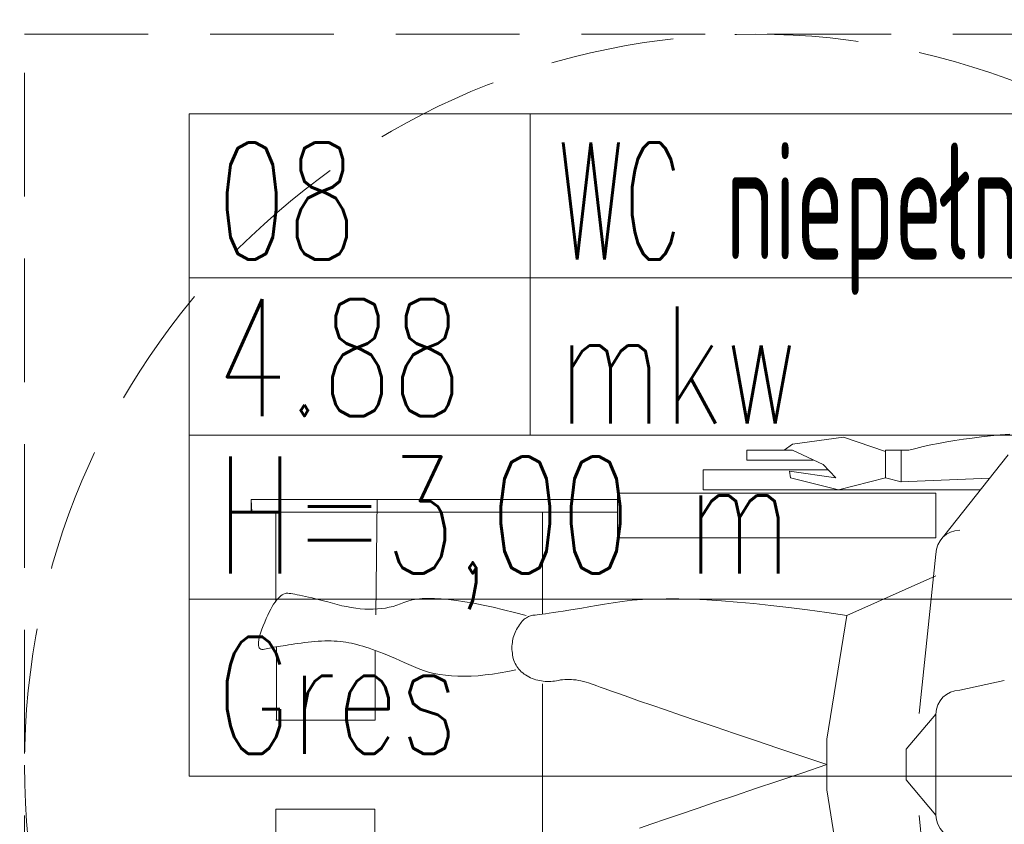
# Model space of a CAD drawing. Header units: millimetres. Extents: x -6792 to 22441, y -13430 to 4653.
# Tile 11 of 256: x -5703 to -5602, y -8085 to -8002. Entities that reach past the tile are written whole.
import ezdxf
from ezdxf import colors
from ezdxf.entities.mleader import LeaderData, LeaderLine
from ezdxf.math import Vec2, Vec3

# ---------------------------------------------------------------- set-up
doc = ezdxf.new("R2010")
doc.units = ezdxf.units.MM
doc.linetypes.add('DASHED', pattern=[19.05, 12.7, -6.35])
doc.layers.add('_A_OPIS', color=253, linetype='Continuous', lineweight=9)
doc.layers.add('_A_OPIS POMIESZCZEŃ', color=252, linetype='Continuous', lineweight=13)
doc.layers.add('Wyposazenie Wew - ludzie 2d', color=7, linetype='Continuous')
doc.styles.add('JACEK_07', font='SIMPLEX.SHX', dxfattribs={"width": 0.7})
doc.styles.get("Standard").update_dxf_attribs({"font": 'arial.ttf'})

# ---------------------------------------------------------------- blocks, each defined once
blk = doc.blocks.new('_Dot')
at = {"color": 0, "linetype": 'ByBlock', "lineweight": -2}
blk.add_line((-0.5, 0), (-1, 0), dxfattribs=at)
at = {"color": 0, "linetype": 'ByBlock', "const_width": 0.5}
blk.add_lwpolyline([(-0.25, 0, 1), (0.25, 0, 1)], format="xyb", close=True, dxfattribs=at)
blk = doc.blocks.new('LABELKA')
for p, q in [((0, 67.94), (116.19, 67.94)), ((0, 51.12), (116.19, 51.12)), ((0, 34.97), (116.19, 34.97)), ((0, 18.15), (116.19, 18.15))]:
    blk.add_line(p, q)
for points in [[(116.19, 0), (0, 0), (0, 67.94)], [(0, 67.94), (35, 67.94), (35, 34.97)]]:
    blk.add_lwpolyline(points)
at = {"style": 'JACEK_07', "width": 0.7}
for tag, p in [('NR', (2.81, 52.98)), ('NAZWA', (37.81, 52.98)), ('POWIERZCHNIA', (2.81, 36.93)), ('JEDNOSTKA', (37.81, 36.17)), ('WYSOKOŚĆ', (2.81, 20.78)), ('POSADZKA', (2.81, 2.29))]:
    blk.add_attdef(tag, p, '', height=12, dxfattribs=at)
blk = doc.blocks.new('Z$W@#0FA31E09')
at = {"layer": 'Wyposazenie Wew - ludzie 2d', "color": 8, "linetype": 'Continuous', "lineweight": 0, "true_color": 0x707070}
for p, q in [((47.75, 126.75), (47.75, 89.15)), ((49.02, 126.68), (47.75, 126.75)), ((49.02, 126.75), (47.75, 126.75)), ((47.75, 113.82), (47.75, 126.75)), ((49.02, 89.15), (49.02, 126.68)), ((59.96, 125.2), (60.33, 125.36)), ((60.33, 125.36), (60.7, 125.51)), ((60.7, 125.51), (61.04, 125.64)), ((61.04, 125.64), (61.36, 125.75)), ((61.36, 125.75), (61.64, 125.84)), ((61.64, 125.84), (61.91, 125.91)), ((61.91, 125.91), (62.15, 125.96)), ((62.15, 125.96), (62.36, 125.99)), ((62.36, 125.99), (62.54, 126)), ((62.54, 126), (62.7, 125.99)), ((62.7, 125.99), (62.84, 125.96)), ((62.84, 125.96), (62.94, 125.91)), ((62.94, 125.91), (63.03, 125.85)), ((63.03, 125.85), (63.08, 125.76)), ((63.09, 125.38), (63.06, 125.22)), ((63.08, 125.76), (63.11, 125.65)), ((63.11, 125.53), (63.09, 125.38)), ((63.11, 125.65), (63.11, 125.53)), ((58.07, 124.14), (58.26, 124.29)), ((58.26, 124.29), (58.49, 124.44)), ((58.49, 124.44), (58.73, 124.59)), ((58.73, 124.59), (59, 124.74)), ((59, 124.74), (59.3, 124.89)), ((59.3, 124.89), (59.62, 125.05)), ((59.62, 125.05), (59.96, 125.2)), ((62.9, 124.44), (62.86, 124.22)), ((62.94, 124.66), (62.9, 124.44)), ((62.98, 124.86), (62.94, 124.66)), ((63.02, 125.05), (62.98, 124.86)), ((63.06, 125.22), (63.02, 125.05)), ((49.02, 124.23), (58.19, 124.23)), ((57.36, 123.14), (57.39, 123.27)), ((57.39, 123.27), (57.44, 123.42)), ((57.44, 123.42), (57.52, 123.56)), ((57.52, 123.56), (57.62, 123.7)), ((57.62, 123.7), (57.74, 123.85)), ((57.74, 123.85), (57.89, 123.99)), ((57.89, 123.99), (58.07, 124.14)), ((62.74, 123.46), (62.7, 123.19)), ((62.78, 123.73), (62.74, 123.46)), ((62.82, 123.98), (62.78, 123.73)), ((62.81, 124.14), (70.36, 124.14)), ((62.86, 124.22), (62.82, 123.98)), ((70.36, 114.03), (70.36, 124.23)), ((79.5, 124.23), (86.82, 124.23)), ((79.5, 114.07), (79.5, 124.23)), ((79.5, 114.07), (79.5, 124.23)), ((57.36, 123), (57.36, 123.14)), ((57.37, 122.85), (57.36, 123)), ((57.39, 122.68), (57.37, 122.85)), ((57.42, 122.48), (57.39, 122.68)), ((57.45, 122.27), (57.42, 122.48)), ((57.5, 122.03), (57.45, 122.27)), ((62.56, 122.28), (62.51, 121.95)), ((62.61, 122.6), (62.56, 122.28)), ((62.65, 122.9), (62.61, 122.6)), ((62.7, 123.19), (62.65, 122.9)), ((57.55, 121.77), (57.5, 122.03)), ((57.61, 121.48), (57.55, 121.77)), ((57.68, 121.18), (57.61, 121.48)), ((62.42, 121.26), (62.37, 120.9)), ((62.47, 121.61), (62.42, 121.26)), ((62.51, 121.95), (62.47, 121.61)), ((57.75, 120.85), (57.68, 121.18)), ((57.84, 120.5), (57.75, 120.85)), ((57.93, 120.13), (57.84, 120.5)), ((62.33, 120.55), (62.3, 120.2)), ((62.37, 120.9), (62.33, 120.55)), ((58.03, 119.73), (57.93, 120.13)), ((58.13, 119.31), (58.03, 119.73)), ((58.25, 118.87), (58.13, 119.31)), ((62.26, 119.52), (62.25, 119.19)), ((62.28, 119.86), (62.26, 119.52)), ((62.3, 120.2), (62.28, 119.86)), ((49.02, 102.44), (49.02, 118.6)), ((58.37, 118.41), (58.25, 118.87)), ((58.5, 117.93), (58.37, 118.41)), ((62.25, 119.19), (62.25, 118.87)), ((62.25, 118.87), (62.25, 118.55)), ((62.25, 118.55), (62.27, 118.23)), ((62.27, 118.23), (62.28, 117.92)), ((58.63, 117.43), (58.5, 117.93)), ((58.73, 116.95), (58.63, 117.43)), ((62.28, 117.92), (62.31, 117.62)), ((62.31, 117.62), (62.34, 117.32)), ((62.34, 117.32), (62.38, 117.02)), ((58.82, 116.47), (58.73, 116.95)), ((58.89, 116.01), (58.82, 116.47)), ((62.38, 117.02), (62.43, 116.74)), ((62.43, 116.74), (62.49, 116.45)), ((62.49, 116.45), (62.55, 116.18)), ((62.55, 116.18), (62.62, 115.9)), ((58.94, 115.55), (58.89, 116.01)), ((58.98, 115.1), (58.94, 115.55)), ((62.62, 115.9), (62.7, 115.6)), ((62.7, 115.6), (62.79, 115.29)), ((62.79, 115.29), (62.89, 114.97)), ((47.75, 102.44), (47.75, 114.49)), ((58.97, 113.8), (58.99, 114.23)), ((58.99, 114.66), (58.98, 115.1)), ((58.99, 114.23), (58.99, 114.66)), ((62.89, 114.97), (63, 114.64)), ((63, 114.64), (63.12, 114.29)), ((63.12, 114.29), (63.25, 113.93)), ((59.58, 113.95), (47.75, 113.82)), ((58.87, 112.98), (58.93, 113.38)), ((58.93, 113.38), (58.97, 113.8)), ((63.22, 114.03), (70.36, 114.03)), ((63.25, 113.93), (63.39, 113.56)), ((63.39, 113.56), (63.54, 113.17)), ((63.54, 113.17), (63.7, 112.77)), ((79.5, 114.07), (86.68, 114.07)), ((58.58, 111.8), (58.7, 112.19)), ((58.7, 112.19), (58.79, 112.58)), ((58.79, 112.58), (58.87, 112.98)), ((63.7, 112.77), (63.87, 112.36)), ((63.87, 112.36), (64.05, 111.93)), ((58.3, 111.07), (58.45, 111.43)), ((58.45, 111.43), (58.58, 111.8)), ((64.05, 111.93), (64.25, 111.49)), ((64.25, 111.49), (64.45, 111.04)), ((57.96, 109.74), (58.04, 110.24)), ((58.04, 110.24), (58.15, 110.68)), ((58.15, 110.68), (58.3, 111.07)), ((64.45, 111.04), (64.66, 110.58)), ((64.66, 110.58), (64.88, 110.1)), ((57.88, 108.6), (57.9, 109.2)), ((57.9, 109.2), (57.96, 109.74)), ((64.88, 110.1), (65.09, 109.6)), ((65.09, 109.6), (65.28, 109.08)), ((57.89, 107.95), (57.88, 108.6)), ((65.28, 109.08), (65.44, 108.55)), ((65.44, 108.55), (65.58, 107.99)), ((57.92, 107.25), (57.89, 107.95)), ((57.99, 106.49), (57.92, 107.25)), ((65.58, 107.99), (65.69, 107.4)), ((65.69, 107.4), (65.77, 106.8)), ((58.09, 105.68), (57.99, 106.49)), ((65.77, 106.8), (65.83, 106.18)), ((65.83, 106.18), (65.87, 105.53)), ((58.22, 104.82), (58.09, 105.68)), ((65.87, 105.53), (65.87, 104.87)), ((58.38, 103.91), (58.22, 104.82)), ((65.86, 104.18), (65.81, 103.47)), ((65.87, 104.87), (65.86, 104.18)), ((58.57, 102.94), (58.38, 103.91)), ((65.81, 103.47), (65.74, 102.74)), ((58.79, 101.92), (58.57, 102.94)), ((65.74, 102.74), (65.65, 101.99)), ((59.04, 100.85), (58.79, 101.92)), ((65.53, 101.21), (65.38, 100.42)), ((65.65, 101.99), (65.53, 101.21)), ((59.32, 99.72), (59.04, 100.85)), ((65.38, 100.42), (65.21, 99.6)), ((59.63, 98.54), (59.32, 99.72)), ((60.23, 98.93), (60.34, 99.03)), ((60.34, 99.03), (60.47, 99.13)), ((60.47, 99.13), (60.6, 99.23)), ((60.6, 99.23), (60.75, 99.32)), ((60.75, 99.32), (60.9, 99.42)), ((60.9, 99.42), (61.06, 99.51)), ((61.06, 99.51), (61.22, 99.59)), ((61.22, 99.59), (61.39, 99.67)), ((61.39, 99.67), (61.55, 99.74)), ((61.55, 99.74), (61.72, 99.8)), ((61.72, 99.8), (61.89, 99.85)), ((61.89, 99.85), (62.06, 99.89)), ((62.06, 99.89), (62.24, 99.93)), ((62.24, 99.93), (62.41, 99.95)), ((62.41, 99.95), (62.59, 99.97)), ((62.59, 99.97), (62.77, 99.99)), ((62.77, 99.99), (62.95, 99.99)), ((62.95, 99.99), (63.13, 99.99)), ((63.13, 99.99), (63.32, 99.97)), ((63.32, 99.97), (63.51, 99.95)), ((63.51, 99.95), (63.7, 99.93)), ((63.7, 99.93), (63.88, 99.89)), ((63.88, 99.89), (64.06, 99.85)), ((64.06, 99.85), (64.24, 99.79)), ((64.24, 99.79), (64.41, 99.73)), ((64.41, 99.73), (64.57, 99.65)), ((64.57, 99.65), (64.72, 99.57)), ((64.72, 99.57), (64.87, 99.48)), ((64.87, 99.48), (65.02, 99.38)), ((65.02, 99.38), (65.15, 99.27)), ((65.15, 99.27), (65.28, 99.15)), ((65.28, 99.15), (65.41, 99.03)), ((65.41, 99.03), (65.53, 98.89)), ((59.63, 97.97), (59.66, 98.08)), ((59.66, 98.08), (59.69, 98.19)), ((59.69, 98.19), (59.74, 98.3)), ((59.74, 98.3), (59.8, 98.41)), ((59.8, 98.41), (59.87, 98.51)), ((59.87, 98.51), (59.94, 98.62)), ((59.94, 98.62), (60.03, 98.72)), ((60.03, 98.72), (60.12, 98.83)), ((60.12, 98.83), (60.23, 98.93)), ((65.53, 98.89), (65.64, 98.75)), ((65.64, 98.75), (65.74, 98.59)), ((65.74, 98.59), (65.84, 98.43)), ((65.84, 98.43), (65.93, 98.26)), ((65.93, 98.26), (66.02, 98.08)), ((66.02, 98.08), (66.09, 97.9)), ((59.51, 96.9), (59.55, 97.18)), ((59.55, 97.18), (59.58, 97.42)), ((59.58, 97.42), (59.59, 97.61)), ((59.59, 97.61), (59.6, 97.75)), ((59.6, 97.75), (59.61, 97.86)), ((59.61, 97.86), (59.63, 97.97)), ((66.09, 97.9), (66.16, 97.72)), ((66.16, 97.72), (66.22, 97.53)), ((66.22, 97.53), (66.27, 97.35)), ((66.27, 97.35), (66.32, 97.16)), ((66.32, 97.16), (66.35, 96.97)), ((49.02, 96.84), (59.5, 96.84)), ((59.34, 95.74), (59.41, 96.18)), ((59.41, 96.18), (59.47, 96.56)), ((59.47, 96.56), (59.51, 96.9)), ((66.35, 96.97), (66.38, 96.78)), ((66.38, 96.78), (66.4, 96.59)), ((66.4, 96.01), (66.38, 95.81)), ((66.4, 96.59), (66.41, 96.4)), ((66.41, 96.21), (66.4, 96.01)), ((66.41, 96.4), (66.41, 96.21)), ((83.22, 96.84), (66.64, 96.84)), ((59.19, 94.73), (59.27, 95.26)), ((59.27, 95.26), (59.34, 95.74)), ((66.25, 95), (66.22, 94.79)), ((66.29, 95.21), (66.25, 95)), ((66.33, 95.41), (66.29, 95.21)), ((66.36, 95.61), (66.33, 95.41)), ((66.38, 95.81), (66.36, 95.61)), ((58.99, 93.51), (59.09, 94.15)), ((59.09, 94.15), (59.19, 94.73)), ((66.2, 94.57), (66.19, 94.35)), ((66.19, 94.35), (66.19, 94.12)), ((66.19, 94.12), (66.2, 93.89)), ((66.22, 94.79), (66.2, 94.57)), ((58.88, 92.83), (58.99, 93.51)), ((66.2, 93.89), (66.22, 93.66)), ((66.22, 93.66), (66.25, 93.41)), ((66.25, 93.41), (66.29, 93.17)), ((66.29, 93.17), (66.34, 92.91)), ((58.62, 91.33), (58.75, 92.1)), ((58.75, 92.1), (58.88, 92.83)), ((66.34, 92.91), (66.4, 92.66)), ((66.4, 92.66), (66.47, 92.39)), ((66.47, 92.39), (66.55, 92.12)), ((66.55, 92.12), (66.64, 91.85)), ((58.48, 90.5), (58.62, 91.33)), ((66.64, 91.85), (66.74, 91.57)), ((66.74, 91.57), (66.85, 91.29)), ((66.85, 91.29), (66.98, 90.93)), ((66.98, 90.93), (67.17, 90.42)), ((58.33, 89.62), (58.48, 90.5)), ((67.17, 90.42), (67.41, 89.76)), ((47.09, 89.15), (51.66, 89.15)), ((47.09, 56.49), (47.09, 89.15)), ((47.75, 89.15), (49.02, 89.15)), ((51.66, 56.49), (51.66, 89.15)), ((58.19, 88.68), (58.33, 89.62)), ((67.41, 89.76), (67.69, 88.96)), ((67.69, 88.96), (68.03, 88)), ((58.08, 87.67), (58.19, 88.68)), ((68.03, 88), (68.41, 86.9)), ((58, 86.58), (58.08, 87.67)), ((68.41, 86.9), (68.84, 85.64)), ((81.45, 86.9), (81.02, 85.64)), ((57.95, 85.41), (58, 86.58)), ((57.93, 84.18), (57.95, 85.41)), ((68.84, 85.64), (69.32, 84.24)), ((81.02, 85.64), (80.54, 84.24)), ((57.93, 82.86), (57.93, 84.18)), ((69.32, 84.24), (69.85, 82.69)), ((80.54, 84.24), (80.01, 82.69)), ((57.97, 81.48), (57.93, 82.86)), ((69.85, 82.69), (70.43, 80.99)), ((80.01, 82.69), (79.43, 80.99)), ((58.04, 80.01), (57.97, 81.48)), ((70.43, 80.99), (71.06, 79.14)), ((79.43, 80.99), (78.8, 79.14)), ((44.7, 80.37), (46.74, 80.37)), ((44.7, 80.37), (46.74, 80.37)), ((44.7, 80.37), (44.7, 67.54)), ((46.74, 51.9), (46.74, 80.37)), ((58.13, 78.48), (58.04, 80.01)), ((71.06, 79.14), (71.74, 77.15)), ((78.8, 79.14), (78.13, 77.15)), ((58.26, 76.87), (58.13, 78.48)), ((58.41, 75.18), (58.26, 76.87)), ((71.74, 77.15), (72.46, 75)), ((78.13, 77.15), (77.4, 75)), ((43.69, 75.9), (42.67, 75.9)), ((42.67, 71.21), (42.67, 75.9)), ((43.69, 75.9), (43.69, 69.07)), ((58.6, 73.42), (58.41, 75.18)), ((72.46, 75), (73.24, 72.71)), ((77.4, 75), (76.63, 72.71)), ((58.81, 71.59), (58.6, 73.42)), ((42.06, 71.21), (42.67, 72.05)), ((73.24, 72.71), (74.06, 70.26)), ((76.63, 72.71), (75.8, 70.26)), ((41.34, 65.96), (42.06, 71.21)), ((44.16, 68.06), (42.67, 71.21)), ((45.5, 71.42), (44.83, 71.52)), ((44.83, 71.52), (45.5, 66.77)), ((46.74, 66.5), (45.5, 71.42)), ((59.06, 69.68), (58.81, 71.59)), ((74.06, 70.26), (74.93, 67.67)), ((75.8, 70.26), (74.93, 67.67)), ((59.33, 67.69), (59.06, 69.68)), ((45.5, 66.77), (44.16, 68.06)), ((59.63, 65.64), (59.33, 67.69)), ((59.63, 65.64), (72.33, 67.67)), ((77.53, 67.67), (72.33, 67.67)), ((90.23, 65.64), (77.53, 67.67)), ((42.82, 61.67), (41.34, 65.96)), ((45.5, 61.67), (46.74, 66.5)), ((55.57, 56.49), (59.63, 65.64)), ((55.57, 56.49), (59.63, 65.64)), ((42.67, 61.67), (45.5, 61.67)), ((42.67, 60.06), (42.67, 61.67)), ((45.5, 61.67), (45.92, 60.06)), ((42.67, 59.28), (42.67, 60.06)), ((42.67, 60.06), (45.92, 60.06)), ((45.54, 50.95), (45.92, 60.09)), ((42.49, 58.55), (42.67, 59.28)), ((69.75, 56.49), (73.35, 59.54)), ((73.35, 59.54), (74.93, 59.54)), ((73.35, 59.54), (74.93, 59.54)), ((76.51, 59.54), (74.93, 59.54)), ((76.51, 59.54), (74.93, 59.54)), ((80.11, 56.49), (76.51, 59.54)), ((42.14, 57.02), (42.31, 57.8)), ((42.31, 57.8), (42.49, 58.55)), ((53.33, 56.49), (69.7, 58.22)), ((96.53, 56.49), (80.17, 58.22)), ((41.98, 56.22), (42.14, 57.02)), ((41.83, 55.39), (41.98, 56.22)), ((43.17, 49.07), (51.54, 55.71)), ((47.09, 56.49), (50.64, 56.49)), ((47.09, 56.49), (50.64, 56.49)), ((47.09, 56.49), (51.66, 56.49)), ((47.09, 56.49), (51.66, 56.49)), ((48.87, 56.49), (51.66, 56.49)), ((80.11, 56.49), (69.75, 56.49)), ((41.69, 54.54), (41.83, 55.39)), ((41.43, 52.76), (41.56, 53.66)), ((41.56, 53.66), (41.69, 54.54)), ((66.29, 49.48), (67.31, 54.05)), ((41.32, 51.83), (41.43, 52.76)), ((41.21, 50.88), (41.32, 51.83)), ((41.12, 49.91), (41.21, 50.88)), ((41.03, 48.91), (41.12, 49.91))]:
    blk.add_line(p, q, dxfattribs=at)
at = {"layer": 'Wyposazenie Wew - ludzie 2d', "color": 8, "linetype": 'DASHED', "lineweight": 0, "true_color": 0x707070}
blk.add_lwpolyline([(150, 0), (150, 150), (0, 150), (0, 0)], close=True, dxfattribs=at)
blk.add_circle((75, 75), 75, dxfattribs=at)
at = {"layer": 'Wyposazenie Wew - ludzie 2d', "color": 8, "linetype": 'Continuous', "lineweight": 0, "true_color": 0x707070}
for centre, start, end in [((53.33, 54.05), 90, 180), ((53.33, 54.05), 90, 180), ((69.75, 54.05), 90, 180), ((80.11, 54.05), 0, 90)]:
    blk.add_arc(centre, 2.44, start, end, dxfattribs=at)

msp = doc.modelspace()

# ---------------------------------------------------------------- block references
at = {"xscale": -1, "rotation": 90}
msp.add_blockref('Z$W@#0FA31E09', (-5552.32, -8003.953), dxfattribs=at)
at = {"layer": '_A_OPIS POMIESZCZEŃ'}
ref = msp.add_blockref('LABELKA', (-5685.425, -8080.06), dxfattribs=at)
ref.add_attrib('POWIERZCHNIA', '4.88', (-5682.61, -8043.131), dxfattribs={"layer": '0', "height": 12, "style": 'JACEK_07', "width": 0.7})
ref.add_attrib('JEDNOSTKA', 'mkw', (-5647.61, -8043.893), dxfattribs={"layer": '0', "height": 12, "style": 'JACEK_07', "width": 0.7})
ref.add_attrib('POSADZKA', 'Gres', (-5682.61, -8077.766), dxfattribs={"layer": '0', "height": 12, "style": 'JACEK_07', "width": 0.7})
ref.add_attrib('NR', '08', (-5682.61, -8027.075), dxfattribs={"layer": '0', "height": 12, "style": 'JACEK_07', "width": 0.7})
ref.add_attrib('NAZWA', 'WC niepełnospr.', (-5647.61, -8027.075), dxfattribs={"layer": '0', "height": 12, "style": 'JACEK_07', "width": 0.55})
ref.add_attrib('WYSOKOŚĆ', 'H=3,00 m', (-5682.61, -8059.281), dxfattribs={"layer": '0', "height": 12, "style": 'JACEK_07', "width": 0.7})

# ---------------------------------------------------------------- leaders
at = {"layer": '_A_OPIS', "linetype": 'ByBlock'}
ml = msp.add_multileader_mtext('Standard', dxfattribs=at)
ml.set_content('COKOLIKI PRZYŚCIENNE O WYS. OK. 7-8 CM\\PZ PŁYTEK FORMATU 60X120CM CIĘTYCH\\PWZDŁUŻ NA 7-8 NP. OPTIMUM GRAND\\PCOLOURS GRAPHITE MAT FUGA 2 MM\\PO KOLORZE ZBLIŻONYM DO\\PPŁYTKI (GRAFIT)', color=256)
ml.set_leader_properties(color=256, linetype='ByLayer', lineweight=-1)
ml.set_arrow_properties(name='DOT')
ml.build(insert=Vec2(0, 0))
ml.multileader.update_dxf_attribs({"text_left_attachment_type": 6, "text_right_attachment_type": 5, "dogleg_length": 3, "arrow_head_size": 6})
ctx = ml.context
ctx.base_point, ctx.char_height, ctx.arrow_head_size, ctx.plane_origin, ctx.plane_x_axis, ctx.plane_y_axis = Vec3(-5565.753, -7773.837), 5, 6, Vec3(-5724.826, -8322.544), Vec3(-0.9999998, 0.0006295), Vec3(-0.0006295, -0.9999998)
ctx.left_attachment, ctx.right_attachment = 6, 5
notes = []
notes.append((ctx, [(0, (1, 1, 0), (-5724.518, -7828.12), (0.9999998, -0.0006295), 5.014, [(0, [(-5724.458, -7738.784)], 0, [])])]))
ctx.mtext.insert, ctx.mtext.text_direction, ctx.mtext.rotation, ctx.mtext.line_spacing_factor, ctx.mtext.flow_direction = Vec3(-5717.466, -7767.272), Vec3(0.9999998, -0.0006295), 6.2825558, 1.2, 5
ml = msp.add_multileader_mtext('Standard', dxfattribs=at)
ml.set_content('COKOLIKI PRZYŚCIENNE O WYS. OK. 7-8 CM\\PZ PŁYTEK FORMATU 60X120CM CIĘTYCH\\PWZDŁUŻ NA 7-8 NP. OPTIMUM GRAND\\PCOLOURS GRAPHITE MAT FUGA 2 MM\\PO KOLORZE ZBLIŻONYM DO\\PPŁYTKI (GRAFIT)', color=256)
ml.set_leader_properties(color=256, linetype='ByLayer', lineweight=-1)
ml.set_arrow_properties(name='DOT')
ml.build(insert=Vec2(0, 0))
ml.multileader.update_dxf_attribs({"text_left_attachment_type": 6, "text_right_attachment_type": 5, "dogleg_length": 3, "arrow_head_size": 6})
ctx = ml.context
ctx.base_point, ctx.char_height, ctx.arrow_head_size, ctx.plane_origin, ctx.plane_x_axis, ctx.plane_y_axis = Vec3(-5944.705, -7960.028), 5, 6, Vec3(-6431.327, -8119.032), Vec3(0.0006295, -0.9999998), Vec3(0.9999998, 0.0006295)
ctx.left_attachment, ctx.right_attachment = 6, 5
notes.append((ctx, [(1, (1, 1, 0), (-5944.708, -7955.014), (0.0006295, -0.9999998), 5.014, [(0, [(-5981.603, -7955.014)], 0, [])])]))
ctx.mtext.insert, ctx.mtext.text_direction, ctx.mtext.rotation, ctx.mtext.line_spacing_factor, ctx.mtext.flow_direction = Vec3(-5951.079, -8111.749), Vec3(-0.0006295, 0.9999998), 1.5714258, 1.2, 5
ml = msp.add_multileader_mtext('Standard', dxfattribs=at)
ml.set_content('COKOLIKI PRZYŚCIENNE O WYS. OK. 7-8 CM\\PZ PŁYTEK FORMATU 60X120CM CIĘTYCH\\PWZDŁUŻ NA 7-8 NP. OPTIMUM GRAND\\PCOLOURS GRAPHITE MAT FUGA 2 MM\\PO KOLORZE ZBLIŻONYM DO\\PPŁYTKI (GRAFIT)', color=256)
ml.set_leader_properties(color=256, linetype='ByLayer', lineweight=-1)
ml.set_arrow_properties(name='DOT')
ml.build(insert=Vec2(0, 0))
ml.multileader.update_dxf_attribs({"text_left_attachment_type": 6, "text_right_attachment_type": 5, "dogleg_length": 3, "arrow_head_size": 6})
ctx = ml.context
ctx.base_point, ctx.char_height, ctx.arrow_head_size, ctx.plane_origin, ctx.plane_x_axis, ctx.plane_y_axis = Vec3(-5380.76, -7980.558), 5, 6, Vec3(-4827.768, -7922.703), Vec3(-0.0006295, -0.9999998), Vec3(0.9999998, -0.0006295)
ctx.left_attachment, ctx.right_attachment = 6, 5
notes.append((ctx, [(1, (1, 1, 0), (-5380.757, -7975.544), (-0.0006295, -0.9999998), 5.014, [(0, [(-5342.938, -7975.544)], 0, [])])]))
ctx.mtext.insert, ctx.mtext.text_direction, ctx.mtext.rotation, ctx.mtext.line_spacing_factor, ctx.mtext.flow_direction = Vec3(-5374.291, -7982.562), Vec3(-0.0006295, -0.9999998), 4.7117595, 1.2, 5
for ctx, leaders in notes:
    for number, flags, end, landing, length, lines in leaders:
        leader = LeaderData()
        leader.index, (leader.has_last_leader_line, leader.has_dogleg_vector, leader.attachment_direction) = number, flags
        leader.last_leader_point, leader.dogleg_vector, leader.dogleg_length = Vec3(end), Vec3(landing), length
        for number, points, colour, breaks in lines:
            line = LeaderLine()
            line.index, line.vertices, line.color, line.breaks = number, Vec3.list(points), colors.encode_raw_color(colour), breaks
            leader.lines.append(line)
        ctx.leaders.append(leader)

doc.saveas('drawing.dxf')
